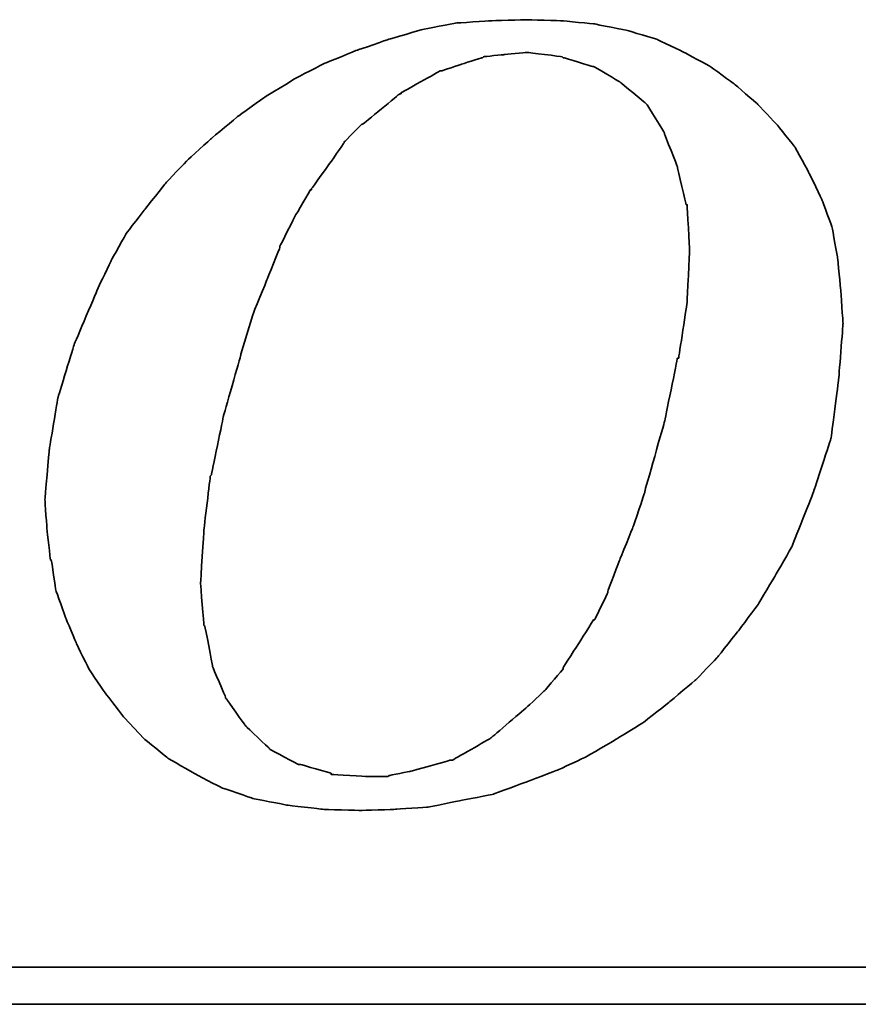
# Model space of a CAD drawing. Extents: x 15 to 126, y 28 to 89.
# Tile 28 of 45: x 93.09 to 94.66, y 62.99 to 64.83. Entities that reach past the tile are written whole.
import ezdxf

# ---------------------------------------------------------------- set-up
doc = ezdxf.new("R2010")
doc.units = 0
doc.header["$MEASUREMENT"] = 0
doc.layers.add('DIM', color=4, linetype='CONTINUOUS')
doc.layers.add('layer 1', color=7, linetype='CONTINUOUS')

# ---------------------------------------------------------------- blocks, each defined once
blk = doc.blocks.new('TBI MOTION logo(完整正式版)')
at = {"layer": 'layer 1', "color": 22, "lineweight": 35}
for points, knots in [([(-11.34375, -6.98375), (-11.34375, -6.98375), (-10.91375, -7.43875), (-10.91375, -7.43875), (-10.91375, -7.43875), (-10.91375, -7.43875), (-10.38625, -7.87125), (-10.38625, -7.87125), (-10.38625, -7.87125), (-10.38625, -7.87125), (-9.81125, -8.20375), (-9.81125, -8.20375), (-9.81125, -8.20375), (-9.81125, -8.20375), (-9.21125, -8.51875), (-9.21125, -8.51875), (-9.21125, -8.51875), (-9.21125, -8.51875), (-8.51625, -8.75875), (-8.51625, -8.75875), (-8.51625, -8.75875), (-8.51625, -8.75875), (-7.77125, -8.90375), (-7.77125, -8.90375), (-7.77125, -8.90375), (-7.77125, -8.90375), (-6.97875, -8.99875), (-6.97875, -8.99875), (-6.97875, -8.99875), (-6.97875, -8.99875), (-6.14125, -9.02375), (-6.14125, -9.02375), (-6.14125, -9.02375), (-6.14125, -9.02375), (-5.37125, -8.99875), (-5.37125, -8.99875), (-5.37125, -8.99875), (-5.37125, -8.99875), (-4.65375, -8.94875), (-4.65375, -8.94875), (-4.65375, -8.94875), (-4.65375, -8.94875), (-3.93375, -8.80625), (-3.93375, -8.80625), (-3.93375, -8.80625), (-3.93375, -8.80625), (-3.21375, -8.66375), (-3.21375, -8.66375), (-3.21375, -8.66375), (-3.21375, -8.66375), (-2.49375, -8.39875), (-2.49375, -8.39875), (-2.49375, -8.39875), (-2.49375, -8.39875), (-1.79875, -8.13375), (-1.79875, -8.13375), (-1.79875, -8.13375), (-1.79875, -8.13375), (-1.17375, -7.84375), (-1.17375, -7.84375), (-1.17375, -7.84375), (-1.17375, -7.84375), (-0.52375, -7.46375), (-0.52375, -7.46375), (-0.52375, -7.46375), (-0.52375, -7.46375), (0.10124, -7.07875), (0.10124, -7.07875), (0.10124, -7.07875), (0.10124, -7.07875), (0.67625, -6.62375), (0.67625, -6.62375), (0.67625, -6.62375), (0.67625, -6.62375), (1.24874, -6.14375), (1.24874, -6.14375), (1.24874, -6.14375), (1.24874, -6.14375), (1.72874, -5.64125), (1.72874, -5.64125), (1.72874, -5.64125), (1.72874, -5.64125), (2.18624, -5.06375), (2.18624, -5.06375), (2.18624, -5.06375), (2.18624, -5.06375), (2.61625, -4.48874), (2.61625, -4.48874), (2.61625, -4.48874), (2.61625, -4.48874), (3.00125, -3.83874), (3.00125, -3.83874), (3.00125, -3.83874), (3.00125, -3.83874), (3.36124, -3.21374), (3.36124, -3.21374), (3.36124, -3.21374), (3.36124, -3.21374), (3.84374, -1.99125), (3.84374, -1.99125), (3.84374, -1.99125), (3.84374, -1.99125), (4.22625, -0.81875), (4.22625, -0.81875), (4.22625, -0.81875), (4.22625, -0.81875), (4.39125, 0.45624), (4.39125, 0.45624), (4.39125, 0.45624), (4.39125, 0.45624), (4.48874, 1.70124), (4.48874, 1.70124), (4.48874, 1.70124), (4.48874, 1.70124), (4.43874, 2.44625), (4.43874, 2.44625), (4.43874, 2.44625), (4.43874, 2.44625), (4.36874, 3.14125), (4.36874, 3.14125), (4.36874, 3.14125), (4.36874, 3.14125), (4.25125, 3.81125), (4.25125, 3.81125), (4.25125, 3.81125), (4.25125, 3.81125), (4.03124, 4.41125), (4.03124, 4.41125), (4.03124, 4.41125), (4.03124, 4.41125), (3.74374, 5.01125), (3.74374, 5.01125), (3.74374, 5.01125), (3.74374, 5.01125), (3.43124, 5.58875), (3.43124, 5.58875), (3.43124, 5.58875), (3.43124, 5.58875), (3.02625, 6.09125), (3.02625, 6.09125), (3.02625, 6.09125), (3.02625, 6.09125), (2.59374, 6.54875), (2.59374, 6.54875), (2.59374, 6.54875), (2.59374, 6.54875), (2.09124, 6.98125), (2.09124, 6.98125), (2.09124, 6.98125), (2.09124, 6.98125), (1.56124, 7.36625), (1.56124, 7.36625), (1.56124, 7.36625), (1.56124, 7.36625), (0.98624, 7.67625), (0.98624, 7.67625), (0.98624, 7.67625), (0.98624, 7.67625), (0.38624, 7.96375), (0.38624, 7.96375), (0.38624, 7.96375), (0.38624, 7.96375), (-0.25875, 8.15625), (-0.25875, 8.15625), (-0.25875, 8.15625), (-0.25875, 8.15625), (-0.98125, 8.30125), (-0.98125, 8.30125), (-0.98125, 8.30125), (-0.98125, 8.30125), (-1.70124, 8.37125), (-1.70124, 8.37125), (-1.70124, 8.37125), (-1.70124, 8.37125), (-2.49375, 8.39624), (-2.49375, 8.39624), (-2.49375, 8.39624), (-2.49375, 8.39624), (-3.28625, 8.37125), (-3.28625, 8.37125), (-3.28625, 8.37125), (-3.28625, 8.37125), (-4.05125, 8.32125), (-4.05125, 8.32125), (-4.05125, 8.32125), (-4.05125, 8.32125), (-4.77375, 8.18125), (-4.77375, 8.18125), (-4.77375, 8.18125), (-4.77375, 8.18125), (-5.51625, 7.96375), (-5.51625, 7.96375), (-5.51625, 7.96375), (-5.51625, 7.96375), (-6.21125, 7.72625), (-6.21125, 7.72625), (-6.21125, 7.72625), (-6.21125, 7.72625), (-6.92875, 7.43625), (-6.92875, 7.43625), (-6.92875, 7.43625), (-6.92875, 7.43625), (-7.57875, 7.10125), (-7.57875, 7.10125), (-7.57875, 7.10125), (-7.57875, 7.10125), (-8.24875, 6.69125), (-8.24875, 6.69125), (-8.24875, 6.69125), (-8.24875, 6.69125), (-8.84875, 6.26125), (-8.84875, 6.26125), (-8.84875, 6.26125), (-8.84875, 6.26125), (-9.42625, 5.78125), (-9.42625, 5.78125), (-9.42625, 5.78125), (-9.42625, 5.78125), (-9.95375, 5.30125), (-9.95375, 5.30125), (-9.95375, 5.30125), (-9.95375, 5.30125), (-10.43375, 4.79624), (-10.43375, 4.79624), (-10.43375, 4.79624), (-10.43375, 4.79624), (-10.88875, 4.22125), (-10.88875, 4.22125), (-10.88875, 4.22125), (-10.88875, 4.22125), (-11.29875, 3.69375), (-11.29875, 3.69375), (-11.29875, 3.69375), (-11.29875, 3.69375), (-11.63375, 3.09125), (-11.63375, 3.09125), (-11.63375, 3.09125), (-11.63375, 3.09125), (-11.91875, 2.49625), (-11.91875, 2.49625), (-11.91875, 2.49625), (-11.91875, 2.49625), (-12.44875, 1.24625), (-12.44875, 1.24625), (-12.44875, 1.24625), (-12.44875, 1.24625), (-12.80875, 0.06874), (-12.80875, 0.06874), (-12.80875, 0.06874), (-12.80875, 0.06874), (-12.99875, -1.07875), (-12.99875, -1.07875), (-12.99875, -1.07875), (-12.99875, -1.07875), (-13.09375, -2.18375), (-13.09375, -2.18375), (-13.09375, -2.18375), (-13.09375, -2.18375), (-13.04875, -2.85375), (-13.04875, -2.85375), (-13.04875, -2.85375), (-13.04875, -2.85375), (-12.97375, -3.50375), (-12.97375, -3.50375), (-12.97375, -3.50375), (-12.97375, -3.50375), (-12.95375, -3.50375), (-12.95375, -3.50375), (-12.95375, -3.50375), (-12.95375, -3.50375), (-12.85375, -4.17375), (-12.85375, -4.17375), (-12.85375, -4.17375), (-12.85375, -4.17375), (-12.63875, -4.77624), (-12.63875, -4.77624), (-12.63875, -4.77624), (-12.63875, -4.77624), (-12.39875, -5.35125), (-12.39875, -5.35125), (-12.39875, -5.35125), (-12.39875, -5.35125), (-12.11375, -5.92875), (-12.11375, -5.92875), (-12.11375, -5.92875), (-12.11375, -5.92875), (-11.75375, -6.45375), (-11.75375, -6.45375), (-11.75375, -6.45375), (-11.75375, -6.45375), (-11.34375, -6.98375), (-11.34375, -6.98375)], [0, 0, 0, 0, 0.01369863, 0.01369863, 0.01369863, 0.01369864, 0.02739726, 0.02739726, 0.02739726, 0.02739727, 0.04109589, 0.04109589, 0.04109589, 0.0410959, 0.05479452, 0.05479452, 0.05479452, 0.05479453, 0.06849315, 0.06849315, 0.06849315, 0.06849316, 0.08219178, 0.08219178, 0.08219178, 0.08219179, 0.09589041, 0.09589041, 0.09589041, 0.09589042, 0.10958904, 0.10958904, 0.10958904, 0.10958905, 0.12328767, 0.12328767, 0.12328767, 0.12328768, 0.1369863, 0.1369863, 0.1369863, 0.13698631, 0.15068493, 0.15068493, 0.15068493, 0.15068494, 0.16438356, 0.16438356, 0.16438356, 0.16438357, 0.17808219, 0.17808219, 0.17808219, 0.1780822, 0.19178082, 0.19178082, 0.19178082, 0.19178083, 0.20547945, 0.20547945, 0.20547945, 0.20547946, 0.21917808, 0.21917808, 0.21917808, 0.21917809, 0.23287671, 0.23287671, 0.23287671, 0.23287672, 0.24657534, 0.24657534, 0.24657534, 0.24657535, 0.26027397, 0.26027397, 0.26027397, 0.26027398, 0.2739726, 0.2739726, 0.2739726, 0.27397261, 0.28767123, 0.28767123, 0.28767123, 0.28767124, 0.30136986, 0.30136986, 0.30136986, 0.30136987, 0.31506849, 0.31506849, 0.31506849, 0.3150685, 0.32876712, 0.32876712, 0.32876712, 0.32876713, 0.34246575, 0.34246575, 0.34246575, 0.34246576, 0.35616438, 0.35616438, 0.35616438, 0.35616439, 0.36986301, 0.36986301, 0.36986301, 0.36986302, 0.38356164, 0.38356164, 0.38356164, 0.38356165, 0.39726027, 0.39726027, 0.39726027, 0.39726028, 0.4109589, 0.4109589, 0.4109589, 0.41095891, 0.42465753, 0.42465753, 0.42465753, 0.42465754, 0.43835616, 0.43835616, 0.43835616, 0.43835617, 0.45205479, 0.45205479, 0.45205479, 0.4520548, 0.46575342, 0.46575342, 0.46575342, 0.46575343, 0.47945205, 0.47945205, 0.47945205, 0.47945206, 0.49315068, 0.49315068, 0.49315068, 0.49315069, 0.50684932, 0.50684932, 0.50684932, 0.50684933, 0.52054795, 0.52054795, 0.52054795, 0.52054796, 0.53424658, 0.53424658, 0.53424658, 0.53424659, 0.54794521, 0.54794521, 0.54794521, 0.54794522, 0.56164384, 0.56164384, 0.56164384, 0.56164385, 0.57534247, 0.57534247, 0.57534247, 0.57534248, 0.5890411, 0.5890411, 0.5890411, 0.58904111, 0.60273973, 0.60273973, 0.60273973, 0.60273974, 0.61643836, 0.61643836, 0.61643836, 0.61643837, 0.63013699, 0.63013699, 0.63013699, 0.630137, 0.64383562, 0.64383562, 0.64383562, 0.64383563, 0.65753425, 0.65753425, 0.65753425, 0.65753426, 0.67123288, 0.67123288, 0.67123288, 0.67123289, 0.68493151, 0.68493151, 0.68493151, 0.68493152, 0.69863014, 0.69863014, 0.69863014, 0.69863015, 0.71232877, 0.71232877, 0.71232877, 0.71232878, 0.7260274, 0.7260274, 0.7260274, 0.72602741, 0.73972603, 0.73972603, 0.73972603, 0.73972604, 0.75342466, 0.75342466, 0.75342466, 0.75342467, 0.76712329, 0.76712329, 0.76712329, 0.7671233, 0.78082192, 0.78082192, 0.78082192, 0.78082193, 0.79452055, 0.79452055, 0.79452055, 0.79452056, 0.80821918, 0.80821918, 0.80821918, 0.80821919, 0.82191781, 0.82191781, 0.82191781, 0.82191782, 0.83561644, 0.83561644, 0.83561644, 0.83561645, 0.84931507, 0.84931507, 0.84931507, 0.84931508, 0.8630137, 0.8630137, 0.8630137, 0.86301371, 0.87671233, 0.87671233, 0.87671233, 0.87671234, 0.89041096, 0.89041096, 0.89041096, 0.89041097, 0.90410959, 0.90410959, 0.90410959, 0.9041096, 0.91780822, 0.91780822, 0.91780822, 0.91780823, 0.93150685, 0.93150685, 0.93150685, 0.93150686, 0.94520548, 0.94520548, 0.94520548, 0.94520549, 0.95890411, 0.95890411, 0.95890411, 0.95890412, 0.97260274, 0.97260274, 0.97260274, 0.97260275, 0.98630137, 0.98630137, 0.98630137, 0.98630138, 1, 1, 1, 1]), ([(-8.77875, 1.03124), (-8.77875, 1.03124), (-8.51625, 1.89625), (-8.51625, 1.89625), (-8.51625, 1.89625), (-8.51625, 1.89625), (-8.20375, 2.66375), (-8.20375, 2.66375), (-8.20375, 2.66375), (-8.20375, 2.66375), (-7.91625, 3.38125), (-7.91625, 3.38125), (-7.91625, 3.38125), (-7.91625, 3.38125), (-7.91625, 3.40624), (-7.91625, 3.40624), (-7.91625, 3.40624), (-7.91625, 3.40624), (-7.57875, 4.07624), (-7.57875, 4.07624), (-7.57875, 4.07624), (-7.57875, 4.07624), (-7.24375, 4.65125), (-7.24375, 4.65125), (-7.24375, 4.65125), (-7.24375, 4.65125), (-7.21875, 4.65125), (-7.21875, 4.65125), (-7.21875, 4.65125), (-7.21875, 4.65125), (-7.21875, 4.67624), (-7.21875, 4.67624), (-7.21875, 4.67624), (-7.21875, 4.67624), (-6.83625, 5.20375), (-6.83625, 5.20375), (-6.83625, 5.20375), (-6.83625, 5.20375), (-6.49875, 5.68625), (-6.49875, 5.68625), (-6.49875, 5.68625), (-6.49875, 5.68625), (-6.49875, 5.70625), (-6.49875, 5.70625), (-6.49875, 5.70625), (-6.49875, 5.70625), (-6.11625, 6.09125), (-6.11625, 6.09125), (-6.11625, 6.09125), (-6.11625, 6.09125), (-6.09125, 6.09125), (-6.09125, 6.09125), (-6.09125, 6.09125), (-6.09125, 6.09125), (-5.27375, 6.76625), (-5.27375, 6.76625), (-5.27375, 6.76625), (-5.27375, 6.76625), (-5.24875, 6.76625), (-5.24875, 6.76625), (-5.24875, 6.76625), (-5.24875, 6.76625), (-5.24875, 6.78625), (-5.24875, 6.78625), (-5.24875, 6.78625), (-5.24875, 6.78625), (-4.38875, 7.26624), (-4.38875, 7.26624), (-4.38875, 7.26624), (-4.38875, 7.26624), (-4.36125, 7.26624), (-4.36125, 7.26624), (-4.36125, 7.26624), (-4.36125, 7.26624), (-3.93375, 7.41125), (-3.93375, 7.41125), (-3.93375, 7.41125), (-3.93375, 7.41125), (-3.47375, 7.55625), (-3.47375, 7.55625), (-3.47375, 7.55625), (-3.47375, 7.55625), (-3.45375, 7.55625), (-3.45375, 7.55625), (-3.45375, 7.55625), (-3.45375, 7.55625), (-3.42875, 7.58124), (-3.42875, 7.58124), (-3.42875, 7.58124), (-3.42875, 7.58124), (-2.97375, 7.62625), (-2.97375, 7.62625), (-2.97375, 7.62625), (-2.97375, 7.62625), (-2.49375, 7.67625), (-2.49375, 7.67625), (-2.49375, 7.67625), (-2.49375, 7.67625), (-2.46875, 7.67625), (-2.46875, 7.67625), (-2.46875, 7.67625), (-2.46875, 7.67625), (-1.70124, 7.58124), (-1.70124, 7.58124), (-1.70124, 7.58124), (-1.70124, 7.58124), (-1.67875, 7.55625), (-1.67875, 7.55625), (-1.67875, 7.55625), (-1.67875, 7.55625), (-1.65375, 7.55625), (-1.65375, 7.55625), (-1.65375, 7.55625), (-1.65375, 7.55625), (-1.03125, 7.36625), (-1.03125, 7.36625), (-1.03125, 7.36625), (-1.03125, 7.36625), (-1.00625, 7.36625), (-1.00625, 7.36625), (-1.00625, 7.36625), (-1.00625, 7.36625), (-0.43124, 7.02624), (-0.43124, 7.02624), (-0.43124, 7.02624), (-0.43124, 7.02624), (-0.40625, 7.00624), (-0.40625, 7.00624), (-0.40625, 7.00624), (-0.40625, 7.00624), (0.12124, 6.57124), (0.12124, 6.57124), (0.12124, 6.57124), (0.12124, 6.57124), (0.14624, 6.54875), (0.14624, 6.54875), (0.14624, 6.54875), (0.14624, 6.54875), (0.17124, 6.52375), (0.17124, 6.52375), (0.17124, 6.52375), (0.17124, 6.52375), (0.55625, 5.89875), (0.55625, 5.89875), (0.55625, 5.89875), (0.55625, 5.89875), (0.55625, 5.87625), (0.55625, 5.87625), (0.55625, 5.87625), (0.55625, 5.87625), (0.84124, 5.15625), (0.84124, 5.15625), (0.84124, 5.15625), (0.84124, 5.15625), (0.84124, 5.13125), (0.84124, 5.13125), (0.84124, 5.13125), (0.84124, 5.13125), (1.03624, 4.31875), (1.03624, 4.31875), (1.03624, 4.31875), (1.03624, 4.31875), (1.05624, 4.31875), (1.05624, 4.31875), (1.05624, 4.31875), (1.05624, 4.31875), (1.05624, 4.29125), (1.05624, 4.29125), (1.05624, 4.29125), (1.05624, 4.29125), (1.10625, 3.33125), (1.10625, 3.33125), (1.10625, 3.33125), (1.10625, 3.33125), (1.10625, 3.30875), (1.10625, 3.30875), (1.10625, 3.30875), (1.10625, 3.30875), (1.05624, 2.20624), (1.05624, 2.20624), (1.05624, 2.20624), (1.05624, 2.20624), (1.05624, 2.18124), (1.05624, 2.18124), (1.05624, 2.18124), (1.05624, 2.18124), (0.86624, 0.93624), (0.86624, 0.93624), (0.86624, 0.93624), (0.86624, 0.93624), (0.84124, 0.93624), (0.84124, 0.93624), (0.84124, 0.93624), (0.84124, 0.93624), (0.55625, -0.45874), (0.55625, -0.45874), (0.55625, -0.45874), (0.55625, -0.45874), (0.12124, -1.99125), (0.12124, -1.99125), (0.12124, -1.99125), (0.12124, -1.99125), (0.12124, -2.01874), (0.12124, -2.01874), (0.12124, -2.01874), (0.12124, -2.01874), (-0.13874, -2.78375), (-0.13874, -2.78375), (-0.13874, -2.78375), (-0.13874, -2.78375), (-0.43124, -3.50375), (-0.43124, -3.50375), (-0.43124, -3.50375), (-0.43124, -3.50375), (-0.69375, -4.19875), (-0.69375, -4.19875), (-0.69375, -4.19875), (-0.69375, -4.19875), (-0.69375, -4.22375), (-0.69375, -4.22375), (-0.69375, -4.22375), (-0.69375, -4.22375), (-0.98125, -4.82374), (-0.98125, -4.82374), (-0.98125, -4.82374), (-0.98125, -4.82374), (-1.00625, -4.82374), (-1.00625, -4.82374), (-1.00625, -4.82374), (-1.00625, -4.82374), (-1.33875, -5.35125), (-1.33875, -5.35125), (-1.33875, -5.35125), (-1.33875, -5.35125), (-1.67875, -5.87875), (-1.67875, -5.87875), (-1.67875, -5.87875), (-1.67875, -5.87875), (-1.67875, -5.90375), (-1.67875, -5.90375), (-1.67875, -5.90375), (-1.67875, -5.90375), (-2.05875, -6.35875), (-2.05875, -6.35875), (-2.05875, -6.35875), (-2.05875, -6.35875), (-2.08375, -6.38375), (-2.08375, -6.38375), (-2.08375, -6.38375), (-2.08375, -6.38375), (-2.46875, -6.74375), (-2.46875, -6.74375), (-2.46875, -6.74375), (-2.46875, -6.74375), (-3.25875, -7.41625), (-3.25875, -7.41625), (-3.25875, -7.41625), (-3.25875, -7.41625), (-3.28625, -7.43875), (-3.28625, -7.43875), (-3.28625, -7.43875), (-3.28625, -7.43875), (-4.12375, -7.91875), (-4.12375, -7.91875), (-4.12375, -7.91875), (-4.12375, -7.91875), (-4.14875, -7.91875), (-4.14875, -7.91875), (-4.14875, -7.91875), (-4.14875, -7.91875), (-4.17125, -7.91875), (-4.17125, -7.91875), (-4.17125, -7.91875), (-4.17125, -7.91875), (-5.03375, -8.15875), (-5.03375, -8.15875), (-5.03375, -8.15875), (-5.03375, -8.15875), (-5.51625, -8.25625), (-5.51625, -8.25625), (-5.51625, -8.25625), (-5.51625, -8.25625), (-5.54125, -8.27875), (-5.54125, -8.27875), (-5.54125, -8.27875), (-5.54125, -8.27875), (-5.56375, -8.27875), (-5.56375, -8.27875), (-5.56375, -8.27875), (-5.56375, -8.27875), (-5.99625, -8.27875), (-5.99625, -8.27875), (-5.99625, -8.27875), (-5.99625, -8.27875), (-6.76375, -8.23125), (-6.76375, -8.23125), (-6.76375, -8.23125), (-6.76375, -8.23125), (-6.78875, -8.23125), (-6.78875, -8.23125), (-6.78875, -8.23125), (-6.78875, -8.23125), (-6.78875, -8.20375), (-6.78875, -8.20375), (-6.78875, -8.20375), (-6.78875, -8.20375), (-7.45875, -8.01375), (-7.45875, -8.01375), (-7.45875, -8.01375), (-7.45875, -8.01375), (-7.48375, -8.01375), (-7.48375, -8.01375), (-7.48375, -8.01375), (-7.48375, -8.01375), (-7.50875, -8.01375), (-7.50875, -8.01375), (-7.50875, -8.01375), (-7.50875, -8.01375), (-8.13125, -7.67875), (-8.13125, -7.67875), (-8.13125, -7.67875), (-8.13125, -7.67875), (-8.15625, -7.65375), (-8.15625, -7.65375), (-8.15625, -7.65375), (-8.15625, -7.65375), (-8.65875, -7.17375), (-8.65875, -7.17375), (-8.65875, -7.17375), (-8.65875, -7.17375), (-8.68375, -7.14875), (-8.68375, -7.14875), (-8.68375, -7.14875), (-8.68375, -7.14875), (-9.08875, -6.57375), (-9.08875, -6.57375), (-9.08875, -6.57375), (-9.08875, -6.57375), (-9.11375, -6.54875), (-9.11375, -6.54875), (-9.11375, -6.54875), (-9.11375, -6.54875), (-9.11375, -6.52875), (-9.11375, -6.52875), (-9.11375, -6.52875), (-9.11375, -6.52875), (-9.40375, -5.85375), (-9.40375, -5.85375), (-9.40375, -5.85375), (-9.40375, -5.85375), (-9.40375, -5.82875), (-9.40375, -5.82875), (-9.40375, -5.82875), (-9.40375, -5.82875), (-9.56875, -4.96875), (-9.56875, -4.96875), (-9.56875, -4.96875), (-9.56875, -4.96875), (-9.59375, -4.94375), (-9.59375, -4.94375), (-9.59375, -4.94375), (-9.59375, -4.94375), (-9.66375, -4.03375), (-9.66375, -4.03375), (-9.66375, -4.03375), (-9.66375, -4.03375), (-9.66375, -4.00875), (-9.66375, -4.00875), (-9.66375, -4.00875), (-9.66375, -4.00875), (-9.59375, -2.85375), (-9.59375, -2.85375), (-9.59375, -2.85375), (-9.59375, -2.85375), (-9.45125, -1.65875), (-9.45125, -1.65875), (-9.45125, -1.65875), (-9.45125, -1.65875), (-9.42625, -1.63375), (-9.42625, -1.63375), (-9.42625, -1.63375), (-9.42625, -1.63375), (-9.16125, -0.33875), (-9.16125, -0.33875), (-9.16125, -0.33875), (-9.16125, -0.33875), (-8.77875, 1.00624), (-8.77875, 1.00624), (-8.77875, 1.00624), (-8.77875, 1.00624), (-8.77875, 1.03124), (-8.77875, 1.03124)], [0, 0, 0, 0, 0.01020408, 0.01020408, 0.01020408, 0.01020409, 0.02040816, 0.02040816, 0.02040816, 0.02040817, 0.03061224, 0.03061224, 0.03061224, 0.03061225, 0.04081633, 0.04081633, 0.04081633, 0.04081634, 0.05102041, 0.05102041, 0.05102041, 0.05102042, 0.06122449, 0.06122449, 0.06122449, 0.0612245, 0.07142857, 0.07142857, 0.07142857, 0.07142858, 0.08163265, 0.08163265, 0.08163265, 0.08163266, 0.09183673, 0.09183673, 0.09183673, 0.09183674, 0.10204082, 0.10204082, 0.10204082, 0.10204083, 0.1122449, 0.1122449, 0.1122449, 0.11224491, 0.12244898, 0.12244898, 0.12244898, 0.12244899, 0.13265306, 0.13265306, 0.13265306, 0.13265307, 0.14285714, 0.14285714, 0.14285714, 0.14285715, 0.15306122, 0.15306122, 0.15306122, 0.15306123, 0.16326531, 0.16326531, 0.16326531, 0.16326532, 0.17346939, 0.17346939, 0.17346939, 0.1734694, 0.18367347, 0.18367347, 0.18367347, 0.18367348, 0.19387755, 0.19387755, 0.19387755, 0.19387756, 0.20408163, 0.20408163, 0.20408163, 0.20408164, 0.21428571, 0.21428571, 0.21428571, 0.21428572, 0.2244898, 0.2244898, 0.2244898, 0.22448981, 0.23469388, 0.23469388, 0.23469388, 0.23469389, 0.24489796, 0.24489796, 0.24489796, 0.24489797, 0.25510204, 0.25510204, 0.25510204, 0.25510205, 0.26530612, 0.26530612, 0.26530612, 0.26530613, 0.2755102, 0.2755102, 0.2755102, 0.27551021, 0.28571429, 0.28571429, 0.28571429, 0.2857143, 0.29591837, 0.29591837, 0.29591837, 0.29591838, 0.30612245, 0.30612245, 0.30612245, 0.30612246, 0.31632653, 0.31632653, 0.31632653, 0.31632654, 0.32653061, 0.32653061, 0.32653061, 0.32653062, 0.33673469, 0.33673469, 0.33673469, 0.3367347, 0.34693878, 0.34693878, 0.34693878, 0.34693879, 0.35714286, 0.35714286, 0.35714286, 0.35714287, 0.36734694, 0.36734694, 0.36734694, 0.36734695, 0.37755102, 0.37755102, 0.37755102, 0.37755103, 0.3877551, 0.3877551, 0.3877551, 0.38775511, 0.39795918, 0.39795918, 0.39795918, 0.39795919, 0.40816327, 0.40816327, 0.40816327, 0.40816328, 0.41836735, 0.41836735, 0.41836735, 0.41836736, 0.42857143, 0.42857143, 0.42857143, 0.42857144, 0.43877551, 0.43877551, 0.43877551, 0.43877552, 0.44897959, 0.44897959, 0.44897959, 0.4489796, 0.45918367, 0.45918367, 0.45918367, 0.45918368, 0.46938776, 0.46938776, 0.46938776, 0.46938777, 0.47959184, 0.47959184, 0.47959184, 0.47959185, 0.48979592, 0.48979592, 0.48979592, 0.48979593, 0.5, 0.5, 0.5, 0.50000001, 0.51020408, 0.51020408, 0.51020408, 0.51020409, 0.52040816, 0.52040816, 0.52040816, 0.52040817, 0.53061224, 0.53061224, 0.53061224, 0.53061225, 0.54081633, 0.54081633, 0.54081633, 0.54081634, 0.55102041, 0.55102041, 0.55102041, 0.55102042, 0.56122449, 0.56122449, 0.56122449, 0.5612245, 0.57142857, 0.57142857, 0.57142857, 0.57142858, 0.58163265, 0.58163265, 0.58163265, 0.58163266, 0.59183673, 0.59183673, 0.59183673, 0.59183674, 0.60204082, 0.60204082, 0.60204082, 0.60204083, 0.6122449, 0.6122449, 0.6122449, 0.61224491, 0.62244898, 0.62244898, 0.62244898, 0.62244899, 0.63265306, 0.63265306, 0.63265306, 0.63265307, 0.64285714, 0.64285714, 0.64285714, 0.64285715, 0.65306122, 0.65306122, 0.65306122, 0.65306123, 0.66326531, 0.66326531, 0.66326531, 0.66326532, 0.67346939, 0.67346939, 0.67346939, 0.6734694, 0.68367347, 0.68367347, 0.68367347, 0.68367348, 0.69387755, 0.69387755, 0.69387755, 0.69387756, 0.70408163, 0.70408163, 0.70408163, 0.70408164, 0.71428571, 0.71428571, 0.71428571, 0.71428572, 0.7244898, 0.7244898, 0.7244898, 0.72448981, 0.73469388, 0.73469388, 0.73469388, 0.73469389, 0.74489796, 0.74489796, 0.74489796, 0.74489797, 0.75510204, 0.75510204, 0.75510204, 0.75510205, 0.76530612, 0.76530612, 0.76530612, 0.76530613, 0.7755102, 0.7755102, 0.7755102, 0.77551021, 0.78571429, 0.78571429, 0.78571429, 0.7857143, 0.79591837, 0.79591837, 0.79591837, 0.79591838, 0.80612245, 0.80612245, 0.80612245, 0.80612246, 0.81632653, 0.81632653, 0.81632653, 0.81632654, 0.82653061, 0.82653061, 0.82653061, 0.82653062, 0.83673469, 0.83673469, 0.83673469, 0.8367347, 0.84693878, 0.84693878, 0.84693878, 0.84693879, 0.85714286, 0.85714286, 0.85714286, 0.85714287, 0.86734694, 0.86734694, 0.86734694, 0.86734695, 0.87755102, 0.87755102, 0.87755102, 0.87755103, 0.8877551, 0.8877551, 0.8877551, 0.88775511, 0.89795918, 0.89795918, 0.89795918, 0.89795919, 0.90816327, 0.90816327, 0.90816327, 0.90816328, 0.91836735, 0.91836735, 0.91836735, 0.91836736, 0.92857143, 0.92857143, 0.92857143, 0.92857144, 0.93877551, 0.93877551, 0.93877551, 0.93877552, 0.94897959, 0.94897959, 0.94897959, 0.9489796, 0.95918367, 0.95918367, 0.95918367, 0.95918368, 0.96938776, 0.96938776, 0.96938776, 0.96938777, 0.97959184, 0.97959184, 0.97959184, 0.97959185, 0.98979592, 0.98979592, 0.98979592, 0.98979593, 1, 1, 1, 1]), ([(75.90875, -9.47875), (75.90875, -9.47875), (75.90875, -12.28625), (75.90875, -12.28625), (75.90875, -12.28625), (75.90875, -12.28625), (75.90875, -12.47875), (75.90875, -12.47875), (75.90875, -12.47875), (75.90875, -12.47875), (75.71625, -12.47875), (75.71625, -12.47875), (75.71625, -12.47875), (75.71625, -12.47875), (-88.32875, -12.47875), (-88.32875, -12.47875), (-88.32875, -12.47875), (-88.32875, -12.47875), (-88.32875, -13.29375), (-88.32875, -13.29375), (-88.32875, -13.29375), (-88.32875, -13.29375), (82.89125, -13.29375), (82.89125, -13.29375), (82.89125, -13.29375), (82.89125, -13.29375), (75.90875, -9.47875), (75.90875, -9.47875)], [0, 0, 0, 0, 0.14285714, 0.14285714, 0.14285714, 0.14285715, 0.28571429, 0.28571429, 0.28571429, 0.2857143, 0.42857143, 0.42857143, 0.42857143, 0.42857144, 0.57142857, 0.57142857, 0.57142857, 0.57142858, 0.71428571, 0.71428571, 0.71428571, 0.71428572, 0.85714286, 0.85714286, 0.85714286, 0.85714287, 1, 1, 1, 1])]:
    blk.add_open_spline(points, degree=3, knots=knots, dxfattribs=at)

msp = doc.modelspace()

# ---------------------------------------------------------------- block references
at = {"layer": 'DIM', "color": 0, "xscale": 0.0851363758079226, "yscale": 0.0851363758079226, "zscale": 0.0851363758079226}
msp.add_blockref('TBI MOTION logo(完整正式版)', (94.2541, 64.1192), dxfattribs=at)

doc.saveas('drawing.dxf')
